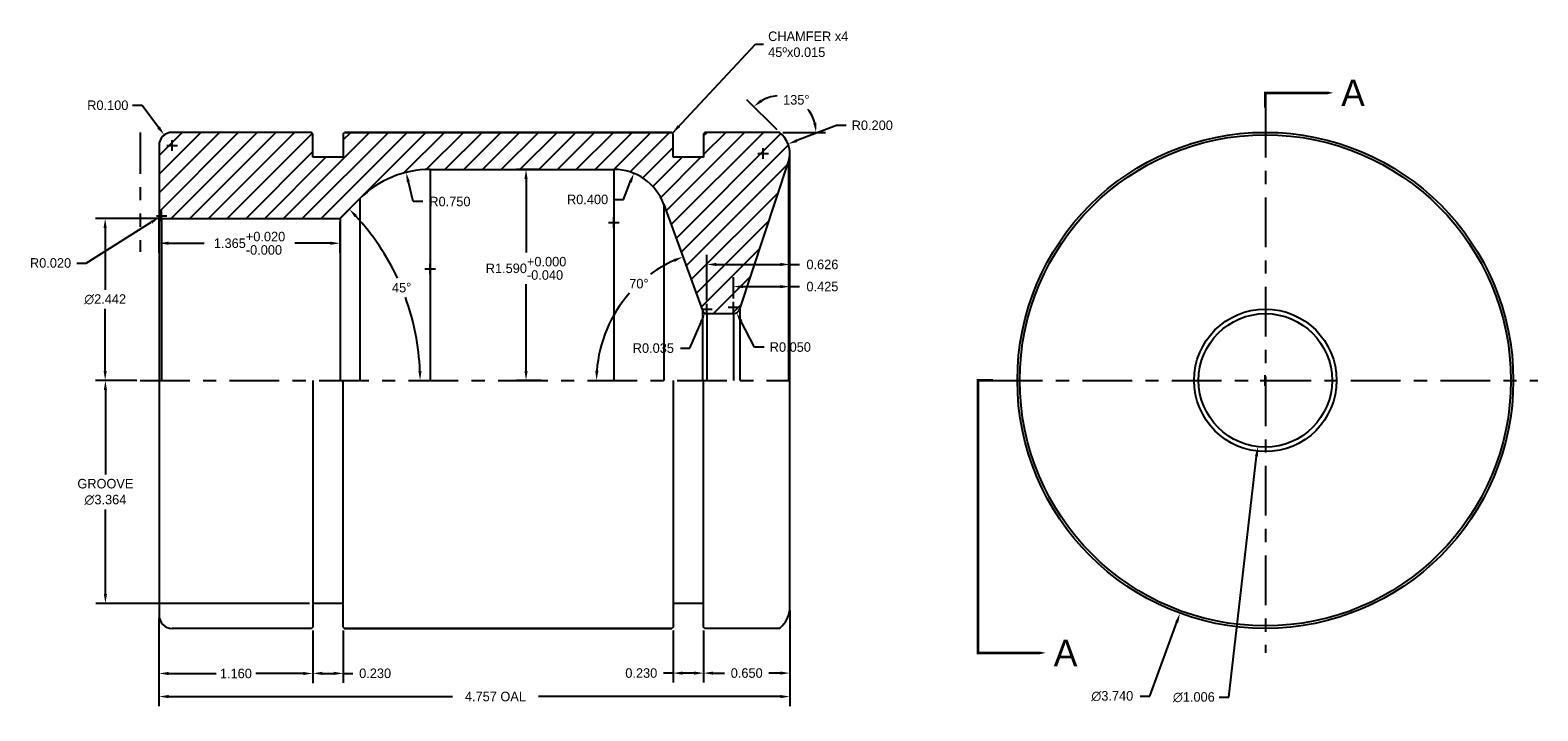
# Model space of a CAD drawing. Extents: x -2.5 to 8.9, y 14.5 to 19.7.
import ezdxf

# ---------------------------------------------------------------- set-up
doc = ezdxf.new("R2010")
doc.units = 0
doc.header["$LTSCALE"] = 0.5
doc.header["$MEASUREMENT"] = 0
doc.linetypes.add('CENTER2', pattern=[1.125, 0.75, -0.125, 0.125, -0.125])
doc.linetypes.add('PHANTOM2', pattern=[1.25, 0.625, -0.125, 0.125, -0.125, 0.125, -0.125])
doc.layers.get('Defpoints').update_dxf_attribs({"linetype": 'CONTINUOUS'})
for name, color, linetype in [('Center', 1, 'CENTER2'), ('Dimension', 6, 'CONTINUOUS'), ('Object', 5, 'CONTINUOUS'), ('Object_hatch', 5, 'CONTINUOUS'), ('Object_Phantom', 5, 'PHANTOM2'), ('Section', 2, 'PHANTOM2'), ('Section_Text', 2, 'CONTINUOUS')]:
    doc.layers.add(name, color=color, linetype=linetype)
doc.dimstyles.get("Standard").update_dxf_attribs({"dimtxt": 0.18, "dimasz": 0.18, "dimexe": 0.18, "dimexo": 0.0625, "dimgap": 0.09, "dimtad": 0, "dimtih": 1, "dimtoh": 1, "dimdec": 3, "dimzin": 0, "dimdsep": 46, "dimtxsty": 'Standard', "dimcen": 0.09, "dimadec": 0, "dimazin": 0, "dimtfac": 1, "dimtdec": 4, "dimtofl": 0, "dimtmove": 0, "dimatfit": 3, "dimfxl": 1, "dimtolj": 1, "dimtzin": 0, "dimarcsym": 0})

# ---------------------------------------------------------------- blocks, each defined once
blk = doc.blocks.new('*D2')
at = {"layer": 'Defpoints', "color": 0}
for p in [(-1.504, 15.253), (3.253, 15.313), (3.253, 14.639)]:
    blk.add_point(p, dxfattribs=at)
at = {"layer": 'Dimension', "color": 0, "lineweight": -2}
for p, q in [((3.253, 15.288), (3.253, 14.567)), ((-1.504, 15.228), (-1.504, 14.567)), ((-1.432, 14.639), (0.709, 14.639)), ((3.181, 14.639), (1.357, 14.639))]:
    blk.add_line(p, q, dxfattribs=at)
at = {"layer": 'Dimension', "color": 0}
for points in [[(-1.432, 14.651), (-1.432, 14.627), (-1.504, 14.639)], [(3.181, 14.651), (3.181, 14.627), (3.253, 14.639)]]:
    blk.add_solid(points, dxfattribs=at)
at = {"layer": 'Dimension', "color": 0, "insert": (1.033, 14.639), "char_height": 0.072, "attachment_point": 5}
blk.add_mtext('\\A1;4.757 OAL', dxfattribs=at)
blk = doc.blocks.new('*D3')
at = {"layer": 'Defpoints', "color": 0}
for p in [(-1.484, 18.244), (-1.91, 17.023), (-1.647, 17.023)]:
    blk.add_point(p, dxfattribs=at)
at = {"layer": 'Dimension', "color": 0, "lineweight": -2}
for p, q in [((-1.509, 18.244), (-1.982, 18.244)), ((-1.91, 18.172), (-1.91, 17.706)), ((-1.91, 17.095), (-1.91, 17.562)), ((-1.672, 17.023), (-1.982, 17.023))]:
    blk.add_line(p, q, dxfattribs=at)
at = {"layer": 'Dimension', "color": 0}
for points in [[(-1.922, 18.172), (-1.898, 18.172), (-1.91, 18.244)], [(-1.922, 17.095), (-1.898, 17.095), (-1.91, 17.023)]]:
    blk.add_solid(points, dxfattribs=at)
at = {"layer": 'Dimension', "color": 0, "insert": (-1.91, 17.634), "char_height": 0.072, "attachment_point": 5}
blk.add_mtext('\\A1;∅2.442', dxfattribs=at)
blk = doc.blocks.new('*D4')
at = {"layer": 'Defpoints', "color": 0}
for p in [(-1.501, 18.254), (-1.484, 18.264)]:
    blk.add_point(p, dxfattribs=at)
at = {"layer": 'Dimension', "color": 0, "lineweight": -2}
for p, q in [((-2.052, 17.908), (-1.562, 18.215)), ((-1.524, 18.264), (-1.444, 18.264)), ((-1.484, 18.224), (-1.484, 18.304)), ((-2.124, 17.908), (-2.052, 17.908))]:
    blk.add_line(p, q, dxfattribs=at)
at = {"layer": 'Dimension', "color": 0}
blk.add_solid([(-1.568, 18.225), (-1.555, 18.205), (-1.501, 18.254)], dxfattribs=at)
at = {"layer": 'Dimension', "color": 0, "insert": (-2.322, 17.908), "char_height": 0.072, "attachment_point": 5}
blk.add_mtext('\\A1;R0.020', dxfattribs=at)
blk = doc.blocks.new('*D5')
at = {"layer": 'Defpoints', "color": 0}
for p in [(2.828, 17.576), (2.851, 17.532)]:
    blk.add_point(p, dxfattribs=at)
at = {"layer": 'Dimension', "color": 0, "lineweight": -2}
for p, q in [((2.788, 17.576), (2.868, 17.576)), ((2.828, 17.536), (2.828, 17.616)), ((2.987, 17.274), (2.885, 17.468)), ((3.059, 17.274), (2.987, 17.274))]:
    blk.add_line(p, q, dxfattribs=at)
at = {"layer": 'Dimension', "color": 0}
blk.add_solid([(2.896, 17.474), (2.874, 17.463), (2.851, 17.532)], dxfattribs=at)
at = {"layer": 'Dimension', "color": 0, "insert": (3.257, 17.274), "char_height": 0.072, "attachment_point": 5}
blk.add_mtext('\\A1;R0.050', dxfattribs=at)
blk = doc.blocks.new('*D6')
at = {"layer": 'Defpoints', "color": 0}
for p in [(-1.504, 18.264), (-0.139, 18.244), (-1.504, 18.057)]:
    blk.add_point(p, dxfattribs=at)
at = {"layer": 'Dimension', "color": 0, "lineweight": -2}
for p, q in [((-1.504, 18.239), (-1.504, 17.985)), ((-0.139, 18.219), (-0.139, 17.985)), ((-1.432, 18.057), (-1.163, 18.057)), ((-0.211, 18.057), (-0.479, 18.057))]:
    blk.add_line(p, q, dxfattribs=at)
at = {"layer": 'Dimension', "color": 0}
for points in [[(-1.432, 18.069), (-1.432, 18.045), (-1.504, 18.057)], [(-0.211, 18.069), (-0.211, 18.045), (-0.139, 18.057)]]:
    blk.add_solid(points, dxfattribs=at)
at = {"layer": 'Dimension', "color": 0, "insert": (-0.821, 18.057), "char_height": 0.072, "attachment_point": 5}
blk.add_mtext('\\A1;1.365\\S+0.020^ -0.000;', dxfattribs=at)
blk = doc.blocks.new('*D7')
at = {"layer": 'Defpoints', "color": 0}
for p in [(1.394, 18.613), (1.264, 17.023), (1.402, 17.023)]:
    blk.add_point(p, dxfattribs=at)
at = {"layer": 'Dimension', "color": 0, "lineweight": -2}
for p, q in [((1.369, 18.613), (1.192, 18.613)), ((1.264, 18.541), (1.264, 17.988)), ((1.264, 17.095), (1.264, 17.748)), ((1.377, 17.023), (1.192, 17.023))]:
    blk.add_line(p, q, dxfattribs=at)
at = {"layer": 'Dimension', "color": 0}
for points in [[(1.252, 18.541), (1.276, 18.541), (1.264, 18.613)], [(1.252, 17.095), (1.276, 17.095), (1.264, 17.023)]]:
    blk.add_solid(points, dxfattribs=at)
at = {"layer": 'Dimension', "color": 0, "insert": (1.264, 17.868), "char_height": 0.072, "attachment_point": 5}
blk.add_mtext('\\A1;R1.590\\S+0.000^ -0.040;', dxfattribs=at)
blk = doc.blocks.new('*D8')
at = {"layer": 'Defpoints', "color": 0}
for p in [(3.24, 18.805), (3.053, 18.733)]:
    blk.add_point(p, dxfattribs=at)
at = {"layer": 'Dimension', "color": 0, "lineweight": -2}
for p, q in [((3.605, 18.946), (3.307, 18.831)), ((3.677, 18.946), (3.605, 18.946)), ((3.053, 18.693), (3.053, 18.773)), ((3.013, 18.733), (3.093, 18.733))]:
    blk.add_line(p, q, dxfattribs=at)
at = {"layer": 'Dimension', "color": 0}
blk.add_solid([(3.303, 18.842), (3.311, 18.82), (3.24, 18.805)], dxfattribs=at)
at = {"layer": 'Dimension', "color": 0, "insert": (3.875, 18.946), "char_height": 0.072, "attachment_point": 5}
blk.add_mtext('\\A1;R0.200', dxfattribs=at)
blk = doc.blocks.new('*D9')
at = {"layer": 'Defpoints', "color": 0}
for p in [(3.176, 19.168), (2.613, 18.893), (3.176, 18.893), (3.176, 18.893), (3.195, 18.875)]:
    blk.add_point(p, dxfattribs=at)
at = {"layer": 'Dimension', "color": 0, "lineweight": -2}
for p, q in [((3.158, 18.911), (2.93, 19.139)), ((3.201, 18.893), (3.523, 18.893))]:
    blk.add_line(p, q, dxfattribs=at)
for start, end in [(93.8392, 119.9723), (15.0277, 38.9317)]:
    blk.add_arc((3.176, 18.893), 0.275, start, end, dxfattribs=at)
at = {"layer": 'Dimension', "color": 0}
for points in [[(3.046, 19.122), (3.031, 19.141), (2.981, 19.088)], [(3.454, 18.966), (3.43, 18.963), (3.451, 18.893)]]:
    blk.add_solid(points, dxfattribs=at)
at = {"layer": 'Dimension', "color": 0, "insert": (3.302, 19.138), "char_height": 0.072, "attachment_point": 5}
blk.add_mtext('\\A1;135°', dxfattribs=at)
blk = doc.blocks.new('*D10')
at = {"layer": 'Defpoints', "color": 0}
for p in [(3.253, 15.313), (2.603, 15.163), (2.603, 14.816)]:
    blk.add_point(p, dxfattribs=at)
at = {"layer": 'Dimension', "color": 0, "lineweight": -2}
for p, q in [((3.253, 15.288), (3.253, 14.744)), ((2.603, 15.138), (2.603, 14.744)), ((2.675, 14.816), (2.76, 14.816)), ((3.181, 14.816), (3.096, 14.816))]:
    blk.add_line(p, q, dxfattribs=at)
at = {"layer": 'Dimension', "color": 0}
for points in [[(2.675, 14.828), (2.675, 14.804), (2.603, 14.816)], [(3.181, 14.828), (3.181, 14.804), (3.253, 14.816)]]:
    blk.add_solid(points, dxfattribs=at)
at = {"layer": 'Dimension', "color": 0, "insert": (2.928, 14.816), "char_height": 0.072, "attachment_point": 5}
blk.add_mtext('\\A1;0.650', dxfattribs=at)
blk = doc.blocks.new('*D11')
at = {"layer": 'Defpoints', "color": 0}
for p in [(-1.504, 15.253), (-0.344, 15.163), (-0.344, 14.813)]:
    blk.add_point(p, dxfattribs=at)
at = {"layer": 'Dimension', "color": 0, "lineweight": -2}
for p, q in [((-1.504, 15.228), (-1.504, 14.741)), ((-0.344, 15.138), (-0.344, 14.741)), ((-1.432, 14.813), (-1.074, 14.813)), ((-0.416, 14.813), (-0.774, 14.813))]:
    blk.add_line(p, q, dxfattribs=at)
at = {"layer": 'Dimension', "color": 0}
for points in [[(-1.432, 14.825), (-1.432, 14.801), (-1.504, 14.813)], [(-0.416, 14.825), (-0.416, 14.801), (-0.344, 14.813)]]:
    blk.add_solid(points, dxfattribs=at)
at = {"layer": 'Dimension', "color": 0, "insert": (-0.924, 14.813), "char_height": 0.072, "attachment_point": 5}
blk.add_mtext('\\A1;1.160', dxfattribs=at)
blk = doc.blocks.new('*D12')
at = {"layer": 'Defpoints', "color": 0}
for p in [(-0.344, 15.163), (-0.114, 15.163), (-0.114, 14.814)]:
    blk.add_point(p, dxfattribs=at)
at = {"layer": 'Dimension', "color": 0, "lineweight": -2}
for p, q in [((-0.344, 15.138), (-0.344, 14.742)), ((-0.114, 15.138), (-0.114, 14.742)), ((-0.272, 14.814), (-0.186, 14.814)), ((-0.114, 14.814), (-0.042, 14.814))]:
    blk.add_line(p, q, dxfattribs=at)
at = {"layer": 'Dimension', "color": 0}
for points in [[(-0.272, 14.826), (-0.272, 14.802), (-0.344, 14.814)], [(-0.186, 14.826), (-0.186, 14.802), (-0.114, 14.814)]]:
    blk.add_solid(points, dxfattribs=at)
at = {"layer": 'Dimension', "color": 0, "insert": (0.126, 14.814), "char_height": 0.072, "attachment_point": 5}
blk.add_mtext('\\A1;0.230', dxfattribs=at)
blk = doc.blocks.new('*D13')
at = {"layer": 'Defpoints', "color": 0}
for p in [(2.373, 15.163), (2.603, 15.163), (2.603, 14.816)]:
    blk.add_point(p, dxfattribs=at)
at = {"layer": 'Dimension', "color": 0, "lineweight": -2}
for p, q in [((2.373, 15.138), (2.373, 14.744)), ((2.603, 15.138), (2.603, 14.744)), ((2.373, 14.816), (2.301, 14.816)), ((2.531, 14.816), (2.445, 14.816))]:
    blk.add_line(p, q, dxfattribs=at)
at = {"layer": 'Dimension', "color": 0}
for points in [[(2.445, 14.828), (2.445, 14.804), (2.373, 14.816)], [(2.531, 14.828), (2.531, 14.804), (2.603, 14.816)]]:
    blk.add_solid(points, dxfattribs=at)
at = {"layer": 'Dimension', "color": 0, "insert": (2.133, 14.816), "char_height": 0.072, "attachment_point": 5}
blk.add_mtext('\\A1;0.230', dxfattribs=at)
blk = doc.blocks.new('*D14')
at = {"layer": 'Defpoints', "color": 0}
for p in [(3.253, 17.73), (2.828, 17.616), (3.253, 17.616)]:
    blk.add_point(p, dxfattribs=at)
at = {"layer": 'Dimension', "color": 0, "lineweight": -2}
for p, q in [((2.828, 17.641), (2.828, 17.802)), ((3.253, 17.641), (3.253, 17.802)), ((2.9, 17.73), (3.181, 17.73)), ((3.253, 17.73), (3.325, 17.73))]:
    blk.add_line(p, q, dxfattribs=at)
at = {"layer": 'Dimension', "color": 0}
for points in [[(2.9, 17.742), (2.9, 17.718), (2.828, 17.73)], [(3.181, 17.742), (3.181, 17.718), (3.253, 17.73)]]:
    blk.add_solid(points, dxfattribs=at)
at = {"layer": 'Dimension', "color": 0, "insert": (3.499, 17.73), "char_height": 0.072, "attachment_point": 5}
blk.add_mtext('\\A1;0.425', dxfattribs=at)
blk = doc.blocks.new('*D15')
at = {"layer": 'Defpoints', "color": 0}
for p in [(2.613, 17.529), (2.627, 17.561)]:
    blk.add_point(p, dxfattribs=at)
at = {"layer": 'Dimension', "color": 0, "lineweight": -2}
for p, q in [((2.587, 17.561), (2.667, 17.561)), ((2.627, 17.521), (2.627, 17.601)), ((2.5, 17.266), (2.585, 17.463)), ((2.428, 17.266), (2.5, 17.266))]:
    blk.add_line(p, q, dxfattribs=at)
at = {"layer": 'Dimension', "color": 0}
blk.add_solid([(2.574, 17.468), (2.596, 17.458), (2.613, 17.529)], dxfattribs=at)
at = {"layer": 'Dimension', "color": 0, "insert": (2.224, 17.266), "char_height": 0.072, "attachment_point": 5}
blk.add_mtext('\\A1;R0.035', dxfattribs=at)
blk = doc.blocks.new('*D16')
at = {"layer": 'Defpoints', "color": 0}
for p in [(3.253, 17.897), (2.627, 17.601), (3.253, 17.601)]:
    blk.add_point(p, dxfattribs=at)
at = {"layer": 'Dimension', "color": 0, "lineweight": -2}
for p, q in [((2.627, 17.626), (2.627, 17.969)), ((3.253, 17.626), (3.253, 17.969)), ((2.699, 17.897), (3.181, 17.897)), ((3.253, 17.897), (3.325, 17.897))]:
    blk.add_line(p, q, dxfattribs=at)
at = {"layer": 'Dimension', "color": 0}
for points in [[(2.699, 17.909), (2.699, 17.885), (2.627, 17.897)], [(3.181, 17.909), (3.181, 17.885), (3.253, 17.897)]]:
    blk.add_solid(points, dxfattribs=at)
at = {"layer": 'Dimension', "color": 0, "insert": (3.499, 17.897), "char_height": 0.072, "attachment_point": 5}
blk.add_mtext('\\A1;0.626', dxfattribs=at)
blk = doc.blocks.new('*D17')
at = {"layer": 'Defpoints', "color": 0}
for p in [(6.897, 17.523), (6.782, 16.523)]:
    blk.add_point(p, dxfattribs=at)
at = {"layer": 'Dimension', "color": 0, "lineweight": -2}
for p, q in [((6.839, 16.983), (6.839, 17.063)), ((6.799, 17.023), (6.879, 17.023)), ((6.564, 14.634), (6.773, 16.452)), ((6.492, 14.634), (6.564, 14.634))]:
    blk.add_line(p, q, dxfattribs=at)
at = {"layer": 'Dimension', "color": 0}
blk.add_solid([(6.761, 16.453), (6.785, 16.451), (6.782, 16.523)], dxfattribs=at)
at = {"layer": 'Dimension', "color": 0, "insert": (6.3, 14.634), "char_height": 0.072, "attachment_point": 5}
blk.add_mtext('\\A1;∅1.006', dxfattribs=at)
blk = doc.blocks.new('*D18')
at = {"layer": 'Defpoints', "color": 0}
for p in [(2.303, 18.35), (2.594, 17.549), (1.876, 17.416), (-1.647, 17.023), (3.253, 17.023)]:
    blk.add_point(p, dxfattribs=at)
at = {"layer": 'Dimension', "color": 0, "lineweight": -2}
for start, end in [(114.1654, 126.0858), (138.4886, 175.8346)]:
    blk.add_arc((2.786, 17.023), 0.991, start, end, dxfattribs=at)
at = {"layer": 'Dimension', "color": 0}
for points in [[(2.376, 17.938), (2.385, 17.916), (2.447, 17.954)], [(1.81, 17.095), (1.786, 17.096), (1.795, 17.023)]]:
    blk.add_solid(points, dxfattribs=at)
at = {"layer": 'Dimension', "color": 0, "insert": (2.115, 17.752), "char_height": 0.072, "attachment_point": 5}
blk.add_mtext('\\A1;70°', dxfattribs=at)
blk = doc.blocks.new('*D19')
at = {"layer": 'Defpoints', "color": 0}
for p in [(2.077, 18.584), (1.927, 18.213)]:
    blk.add_point(p, dxfattribs=at)
at = {"layer": 'Dimension', "color": 0, "lineweight": -2}
for p, q in [((1.998, 18.387), (2.05, 18.517)), ((1.926, 18.387), (1.998, 18.387))]:
    blk.add_line(p, q, dxfattribs=at)
at = {"layer": 'Dimension', "color": 0}
blk.add_solid([(2.039, 18.522), (2.062, 18.513), (2.077, 18.584)], dxfattribs=at)
at = {"layer": 'Dimension', "color": 0, "insert": (1.728, 18.387), "char_height": 0.072, "attachment_point": 5}
blk.add_mtext('\\A1;R0.400', dxfattribs=at)
blk = doc.blocks.new('*D20')
at = {"layer": 'Defpoints', "color": 0}
for p in [(0.359, 18.591), (0.541, 17.863)]:
    blk.add_point(p, dxfattribs=at)
at = {"layer": 'Dimension', "color": 0, "lineweight": -2}
for p, q in [((0.414, 18.371), (0.377, 18.521)), ((0.486, 18.371), (0.414, 18.371))]:
    blk.add_line(p, q, dxfattribs=at)
at = {"layer": 'Dimension', "color": 0}
blk.add_solid([(0.388, 18.524), (0.365, 18.518), (0.359, 18.591)], dxfattribs=at)
at = {"layer": 'Dimension', "color": 0, "insert": (0.69, 18.371), "char_height": 0.072, "attachment_point": 5}
blk.add_mtext('\\A1;R0.750', dxfattribs=at)
blk = doc.blocks.new('*D21')
at = {"layer": 'Defpoints', "color": 0}
for p in [(0.01, 18.394), (-0.139, 18.244), (0.403, 17.496), (-1.647, 17.023), (3.253, 17.023)]:
    blk.add_point(p, dxfattribs=at)
at = {"layer": 'Dimension', "color": 0, "lineweight": -2}
for start, end in [(24.9696, 42.7393), (2.2607, 20.0738)]:
    blk.add_arc((-1.36, 17.023), 1.825, start, end, dxfattribs=at)
at = {"layer": 'Dimension', "color": 0}
for points in [[(-0.028, 18.253), (-0.011, 18.27), (-0.069, 18.314)], [(0.476, 17.095), (0.452, 17.095), (0.465, 17.023)]]:
    blk.add_solid(points, dxfattribs=at)
at = {"layer": 'Dimension', "color": 0, "insert": (0.326, 17.722), "char_height": 0.072, "attachment_point": 5}
blk.add_mtext('\\A1;45°', dxfattribs=at)
blk = doc.blocks.new('*D22')
at = {"layer": 'Defpoints', "color": 0}
for p in [(7.482, 18.779), (6.196, 15.267)]:
    blk.add_point(p, dxfattribs=at)
at = {"layer": 'Dimension', "color": 0, "lineweight": -2}
for p, q in [((6.839, 16.983), (6.839, 17.063)), ((6.799, 17.023), (6.879, 17.023)), ((5.967, 14.642), (6.171, 15.2)), ((5.895, 14.642), (5.967, 14.642))]:
    blk.add_line(p, q, dxfattribs=at)
at = {"layer": 'Dimension', "color": 0}
blk.add_solid([(6.16, 15.204), (6.182, 15.196), (6.196, 15.267)], dxfattribs=at)
at = {"layer": 'Dimension', "color": 0, "insert": (5.685, 14.642), "char_height": 0.072, "attachment_point": 5}
blk.add_mtext('\\A1;∅3.740', dxfattribs=at)
blk = doc.blocks.new('*D23')
at = {"layer": 'Defpoints', "color": 0}
for p in [(-1.908, 17.023), (-1.647, 17.023), (-0.344, 15.341)]:
    blk.add_point(p, dxfattribs=at)
at = {"layer": 'Dimension', "color": 0, "lineweight": -2}
for p, q in [((-1.672, 17.023), (-1.98, 17.023)), ((-1.908, 16.951), (-1.908, 16.314)), ((-1.908, 15.413), (-1.908, 16.05)), ((-0.369, 15.341), (-1.98, 15.341))]:
    blk.add_line(p, q, dxfattribs=at)
at = {"layer": 'Dimension', "color": 0}
for points in [[(-1.92, 16.951), (-1.896, 16.951), (-1.908, 17.023)], [(-1.92, 15.413), (-1.896, 15.413), (-1.908, 15.341)]]:
    blk.add_solid(points, dxfattribs=at)
at = {"layer": 'Dimension', "color": 0, "insert": (-1.908, 16.182), "char_height": 0.072, "attachment_point": 5}
blk.add_mtext('\\A1;GROOVE\\P∅3.364', dxfattribs=at)
blk = doc.blocks.new('*D24')
at = {"layer": 'Defpoints', "color": 0}
for p in [(-1.464, 18.873), (-1.404, 18.793)]:
    blk.add_point(p, dxfattribs=at)
at = {"layer": 'Dimension', "color": 0, "lineweight": -2}
for p, q in [((-1.704, 19.097), (-1.632, 19.097)), ((-1.632, 19.097), (-1.507, 18.931)), ((-1.444, 18.793), (-1.364, 18.793)), ((-1.404, 18.753), (-1.404, 18.833))]:
    blk.add_line(p, q, dxfattribs=at)
at = {"layer": 'Dimension', "color": 0}
blk.add_solid([(-1.498, 18.938), (-1.517, 18.923), (-1.464, 18.873)], dxfattribs=at)
at = {"layer": 'Dimension', "color": 0, "insert": (-1.89, 19.097), "char_height": 0.072, "attachment_point": 5}
blk.add_mtext('\\A1;R0.100', dxfattribs=at)

msp = doc.modelspace()

# ---------------------------------------------------------------- hatches: boundary and pattern name
at = {"layer": 'Object_hatch'}
h = msp.add_hatch(dxfattribs=at)
h.set_pattern_fill('ANSI31', color=256, scale=0.8, style=0)
h.paths.add_polyline_path([(3.243, 18.6703, 0.2835442), (3.1945, 18.8746), (3.1759, 18.8932), (2.6131, 18.8932), (2.6031, 18.8832), (2.6031, 18.7052), (2.3731, 18.7052), (2.3731, 18.8832), (2.3631, 18.8932), (-0.1039, 18.8932), (-0.1139, 18.8832), (-0.1139, 18.7052), (-0.3439, 18.7052), (-0.3439, 18.8832), (-0.3539, 18.8932), (-1.4039, 18.8932, 0.4142136), (-1.5039, 18.7932), (-1.5039, 18.2642, 0.4142136), (-1.4839, 18.2442), (-0.1389, 18.2442), (0.0104, 18.3935, -0.1989124), (0.5408, 18.6132), (1.9269, 18.6132, -0.3152988), (2.3028, 18.35), (2.5943, 17.5492, 0.3152988), (2.6271, 17.5262), (2.828, 17.5262, 0.3233694), (2.8755, 17.5605)])

# ---------------------------------------------------------------- linework, layer by layer
at = {"layer": 'Center'}
for p, q in [((6.8391, 19.0781), (6.8391, 14.9682)), ((3.0531, 18.6932), (3.0531, 18.7732)), ((3.0131, 18.7332), (3.0931, 18.7332)), ((1.8869, 18.2132), (1.9669, 18.2132)), ((1.9269, 18.1732), (1.9269, 18.2532)), ((0.5008, 17.8632), (0.5808, 17.8632)), ((0.5408, 17.8232), (0.5408, 17.9032)), ((-1.6469, 17.0232), (3.2531, 17.0232)), ((4.7842, 17.0232), (8.894, 17.0232))]:
    msp.add_line(p, q, dxfattribs=at)
at = {"layer": 'Object'}
for p, q in [((-0.3539, 18.8932), (-1.4039, 18.8932)), ((-0.3439, 18.8832), (-0.3539, 18.8932)), ((-0.3439, 18.7052), (-0.3439, 18.8832)), ((-0.1139, 18.8832), (-0.1039, 18.8932)), ((-0.1139, 18.8832), (-0.1139, 18.7052)), ((2.3631, 18.8932), (-0.1039, 18.8932)), ((-0.1039, 18.8932), (2.3631, 18.8932)), ((2.3731, 18.8832), (2.3631, 18.8932)), ((2.3631, 18.8932), (2.3631, 18.8932)), ((2.3731, 18.7052), (2.3731, 18.8832)), ((2.6131, 18.8932), (2.6031, 18.8832)), ((2.6031, 18.8832), (2.6031, 18.7052)), ((3.1759, 18.8932), (2.6131, 18.8932)), ((3.1945, 18.8746), (3.1759, 18.8932)), ((-1.5039, 18.7932), (-1.5039, 15.2532)), ((-0.1139, 18.7052), (-0.3439, 18.7052)), ((2.6031, 18.7052), (2.3731, 18.7052)), ((2.8755, 17.5605), (3.243, 18.6703)), ((3.243, 18.6703), (3.243, 17.0232)), ((3.2531, 15.3132), (3.2531, 18.7332)), ((0.5408, 18.6132), (1.9269, 18.6132)), ((0.5408, 18.6132), (0.5408, 17.0232)), ((1.9269, 18.6132), (1.9269, 18.6132)), ((1.9269, 18.6132), (1.9269, 17.0232)), ((-0.1389, 18.2442), (0.0104, 18.3935)), ((0.0104, 18.3935), (0.0104, 17.0232)), ((2.3028, 18.35), (2.5943, 17.5492)), ((2.3028, 18.35), (2.3028, 17.0232)), ((-1.4839, 18.2442), (-0.1389, 18.2442)), ((-1.4839, 18.2442), (-1.4839, 17.0232)), ((-0.1389, 18.2442), (-0.1389, 17.0232)), ((2.5943, 17.5492), (2.5943, 17.0232)), ((2.6271, 17.5262), (2.828, 17.5262)), ((2.6271, 17.5262), (2.6271, 17.0232)), ((2.828, 17.5262), (2.828, 17.0232)), ((2.8755, 17.5605), (2.8755, 17.0232)), ((-0.3439, 17.0232), (-0.3439, 15.1632)), ((-0.1139, 15.1632), (-0.1139, 17.0232)), ((2.3731, 17.0232), (2.3731, 15.1632)), ((2.6031, 15.1632), (2.6031, 17.0232)), ((-0.1139, 15.3412), (-0.3439, 15.3412)), ((2.6031, 15.3412), (2.3731, 15.3412)), ((-0.3539, 15.1532), (-1.4039, 15.1532)), ((-0.3439, 15.1632), (-0.3539, 15.1532)), ((-0.1139, 15.1632), (-0.1039, 15.1532)), ((2.3631, 15.1532), (-0.1039, 15.1532)), ((-0.1039, 15.1532), (2.3631, 15.1532)), ((2.3731, 15.1632), (2.3631, 15.1532)), ((2.3631, 15.1532), (2.3631, 15.1532)), ((2.6131, 15.1532), (2.6031, 15.1632)), ((3.1759, 15.1532), (2.6131, 15.1532)), ((3.1759, 15.1532), (3.1945, 15.1718))]:
    msp.add_line(p, q, dxfattribs=at)
for radius in [1.87, 1.8514, 0.5373, 0.503]:
    msp.add_circle((6.8391, 17.0232), radius, dxfattribs=at)
for centre, radius, start, end in [((-1.4039, 18.7932), 0.1, 90, 180), ((3.0531, 18.7332), 0.2, 341.67849, 45), ((3.1945, 18.8746), 0, 0, 0), ((0.5408, 17.8632), 0.75, 90, 135), ((1.9269, 18.2132), 0.4, 20, 90), ((-1.4839, 18.2642), 0.02, 180, 270), ((2.6271, 17.5612), 0.035, 200, 270), ((2.828, 17.5762), 0.05, 270, 341.67849), ((-1.4039, 15.2532), 0.1, 180, 270), ((3.0531, 15.3132), 0.2, 315, 0)]:
    msp.add_arc(centre, radius, start, end, dxfattribs=at)
at = {"layer": 'Object_Phantom'}
msp.add_line((-1.6469, 18.8932), (-1.6469, 17.9931), dxfattribs=at)
at = {"layer": 'Section'}
for points in [[(7.3506, 19.1909, 0.0002, 0.14, 0), (7.0729, 19.1909, 0.02, 0.02, 0), (6.8391, 19.1909, 0.02, 0.02, 0), (6.8391, 19.0781, 0.02, 0.02, 0)], [(4.7842, 17.0232, 0.02, 0.02, 0), (4.6714, 17.0232, 0.02, 0.02, 0), (4.6714, 14.9682, 0.02, 0.02, 0), (4.9052, 14.9682, 0.12, 0.0002, 0), (5.1829, 14.9682, 0.0002, 0.0002, 0)]]:
    msp.add_lwpolyline(points, format="xyseb", dxfattribs=at)

# ---------------------------------------------------------------- texts
at = {"layer": 'Dimension', "insert": (3.0896, 19.557), "char_height": 0.072, "attachment_point": 4}
msp.add_mtext('CHAMFER x4\\P45ºx0.015', dxfattribs=at)
at = {"layer": 'Section_Text', "char_height": 0.2, "width": 0.275288, "attachment_point": 4}
for insert in [(7.411, 19.1909), (5.2432, 14.9682)]:
    msp.add_mtext('A', dxfattribs=dict(at, insert=insert))

# ---------------------------------------------------------------- dimensions: what is measured, and where the dimension line sits
at = {"layer": 'Dimension'}
for center, mpoint, picture, middle in [((-1.4039, 18.7932), (-1.464, 18.8731), '*D24', (-1.8902, 19.0971)), ((3.0531, 18.7332), (3.2397, 18.8051), '*D8', (3.8753, 18.9459)), ((0.5408, 17.8632), (0.3594, 18.5909), '*D20', (0.6902, 18.371)), ((1.9269, 18.2132), (2.0775, 18.5838), '*D19', (1.7276, 18.3871)), ((-1.4839, 18.2642), (-1.5008, 18.2536), '*D4', (-2.3217, 17.9081)), ((2.6271, 17.5612), (2.6133, 17.529), '*D15', (2.224, 17.2662)), ((2.828, 17.5762), (2.8513, 17.532), '*D5', (3.2574, 17.2744))]:
    dim = msp.add_radius_dim(center=center, mpoint=mpoint, dimstyle='Standard', override={"dimscale": 0.4, "dimcen": 0.1, "dimtdec": 3}, dxfattribs=at)
    dim.commit()
    dim.dimension.update_dxf_attribs({"geometry": picture, "text_midpoint": middle, "dimtype": 164})
for base, line1, line2, picture, middle in [((3.1759, 19.1685), ((3.1759, 18.8932), (2.6131, 18.8932)), ((3.1945, 18.8746), (3.1759, 18.8932)), '*D9', (3.3015, 19.1382)), ((1.8761, 17.4155), ((-1.6469, 17.0232), (3.2531, 17.0232)), ((2.3028, 18.35), (2.5943, 17.5492)), '*D18', (2.1145, 17.7517))]:
    dim = msp.add_angular_dim_2l(base=base, line1=line1, line2=line2, dimstyle='Standard', override={"dimscale": 0.4, "dimcen": 0.1, "dimtdec": 3}, dxfattribs=at)
    dim.commit()
    dim.dimension.update_dxf_attribs({"geometry": picture, "text_midpoint": middle, "dimtype": 162})
for p1, p2, picture, middle in [((7.4824, 18.7791), (6.1959, 15.2673), '*D22', (5.6849, 14.6425)), ((6.8967, 17.5229), (6.7815, 16.5235), '*D17', (6.2998, 14.6336))]:
    dim = msp.add_diameter_dim_2p(p1=p1, p2=p2, dimstyle='Standard', override={"dimscale": 0.4, "dimcen": 0.1, "dimtdec": 3}, dxfattribs=at)
    dim.commit()
    dim.dimension.update_dxf_attribs({"geometry": picture, "text_midpoint": middle, "dimtype": 163})
dim = msp.add_linear_dim(base=(1.2645, 17.0232), p1=(1.3939, 18.6132), p2=(1.4019, 17.0232), angle=90, text='R<>', dimstyle='Standard', override={"dimscale": 0.4, "dimgap": 0.09, "dimcen": 0.1, "dimtol": 1, "dimlim": 0, "dimtm": 0.04, "dimtdec": 3}, dxfattribs=at)
dim.commit()
dim.dimension.update_dxf_attribs({"geometry": '*D7', "text_midpoint": (1.2645, 17.8683), "dimtype": 160})
dim = msp.add_angular_dim_2l(base=(0.4029, 17.4955), line1=((-1.6469, 17.0232), (3.2531, 17.0232)), line2=((-0.1389, 18.2442), (0.0104, 18.3935)), dimstyle='Standard', override={"dimscale": 0.4, "dimcen": 0.1, "dimtdec": 3}, dxfattribs=at)
dim.commit()
dim.dimension.update_dxf_attribs({"geometry": '*D21', "text_midpoint": (0.3261, 17.7216)})
for base, p1, text, picture, middle in [((-1.9096, 17.0232), (-1.4839, 18.2442), '∅2.442', '*D3', (-1.9096, 17.6337)), ((-1.9083, 17.0232), (-0.3439, 15.3412), 'GROOVE\\P∅3.364', '*D23', (-1.9083, 16.1822))]:
    dim = msp.add_linear_dim(base=base, p1=p1, p2=(-1.6469, 17.0232), angle=90, text=text, dimstyle='Standard', override={"dimscale": 0.4, "dimcen": 0.1, "dimtdec": 3}, dxfattribs=at)
    dim.commit()
    dim.dimension.update_dxf_attribs({"geometry": picture, "text_midpoint": middle})
for base, p1, p2, override, picture, middle in [((-1.5039, 18.0574), (-0.1389, 18.2442), (-1.5039, 18.2642), {"dimscale": 0.4, "dimgap": 0.09, "dimcen": 0.1, "dimtol": 1, "dimlim": 0, "dimtp": 0.02, "dimtm": 1e-09, "dimtdec": 3}, '*D6', (-0.8214, 18.0574)), ((-0.3439, 14.8134), (-1.5039, 15.2532), (-0.3439, 15.1632), {"dimscale": 0.4, "dimcen": 0.1, "dimtdec": 3}, '*D11', (-0.9239, 14.8134)), ((2.6031, 14.8159), (3.2531, 15.3132), (2.6031, 15.1632), {"dimscale": 0.4, "dimcen": 0.1, "dimtdec": 3}, '*D10', (2.9281, 14.8159)), ((-0.1139, 14.8136), (-0.3439, 15.1632), (-0.1139, 15.1632), {"dimscale": 0.4, "dimcen": 0.1, "dimtdec": 3}, '*D12', (0.1261, 14.8136))]:
    dim = msp.add_linear_dim(base=base, p1=p1, p2=p2, dimstyle='Standard', override=override, dxfattribs=at)
    dim.commit()
    dim.dimension.update_dxf_attribs({"geometry": picture, "text_midpoint": middle})
for base, p1, p2, picture, middle in [((3.2531, 17.8972), (2.6271, 17.6012), (3.2531, 17.6012), '*D16', (3.4991, 17.8972)), ((3.2531, 17.7298), (2.828, 17.6162), (3.2531, 17.6162), '*D14', (3.4991, 17.7298)), ((2.6031, 14.8163), (2.3731, 15.1632), (2.6031, 15.1632), '*D13', (2.1331, 14.8163))]:
    dim = msp.add_linear_dim(base=base, p1=p1, p2=p2, dimstyle='Standard', override={"dimscale": 0.4, "dimcen": 0.1, "dimtdec": 3}, dxfattribs=at)
    dim.commit()
    dim.dimension.update_dxf_attribs({"geometry": picture, "text_midpoint": middle, "dimtype": 160})
dim = msp.add_linear_dim(base=(3.2531, 14.6388), p1=(-1.5039, 15.2532), p2=(3.2531, 15.3132), text='<> OAL', dimstyle='Standard', override={"dimscale": 0.4, "dimcen": 0.1, "dimtdec": 3}, dxfattribs=at)
dim.commit()
dim.dimension.update_dxf_attribs({"geometry": '*D2', "text_midpoint": (1.0328, 14.6388), "dimtype": 160})

# ---------------------------------------------------------------- leaders
at = {"layer": 'Dimension', "annotation_type": 0, "has_hookline": 1, "hookline_direction": 0, "text_width": 0.696}
msp.add_leader([(2.3681, 18.8882), (2.9936, 19.557), (3.0536, 19.557)], dimstyle='Standard', override={"dimscale": 0.4, "dimcen": 0.1, "dimtdec": 3}, dxfattribs=at)

doc.saveas('drawing.dxf')
